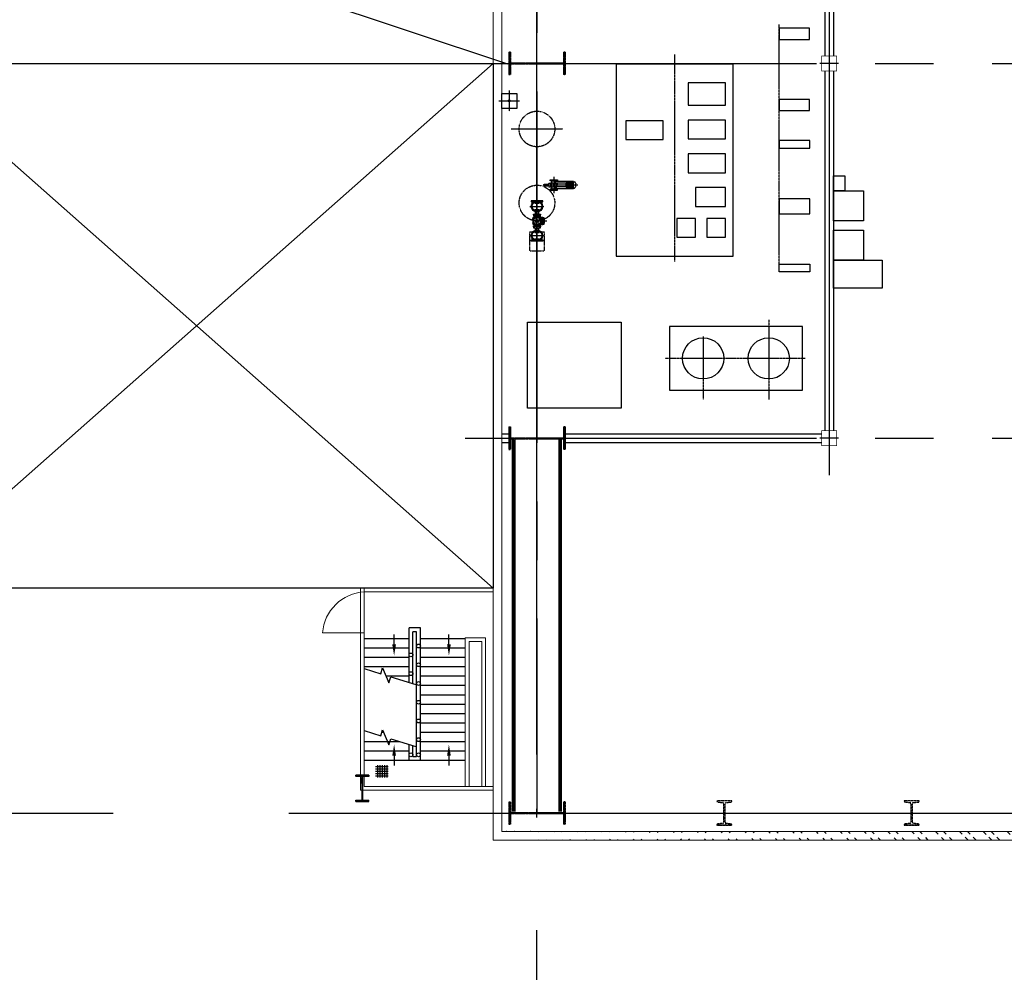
# Model space of a CAD drawing. Header units: inches. Extents: x -8998005 to 170525121, y -30058259 to 1575573.
# Tile 18 of 107: x -13803 to 12471, y -4250 to 21166. Entities that reach past the tile are written whole.
import ezdxf
from ezdxf.lldxf.tags import DXFTag

# ---------------------------------------------------------------- set-up
doc = ezdxf.new("R2010")
doc.units = ezdxf.units.IN
doc.header["$LTSCALE"] = 5
doc.header["$MEASUREMENT"] = 0
for name, pattern in [('CENTER', [2, 1.25, -0.25, 0.25, -0.25]), ('CENTER2', [1.125, 0.75, -0.125, 0.125, -0.125]), ('DASHDOT', [1, 0.5, -0.25, 0, -0.25]), ('HIDDEN', [0.375, 0.25, -0.125])]:
    doc.linetypes.add(name, pattern=pattern)
for name, color, linetype in [('Aux_col', 1, 'Continuous'), ('B4CON', 5, 'Continuous'), ('CANAL', 4, 'Continuous'), ('CENTER', 8, 'Continuous'), ('COL', 1, 'CENTER'), ('DIM', 7, 'Continuous'), ('EQP0', 1, 'Continuous'), ('EQP850', 3, 'Continuous'), ('EQPT', 1, 'Continuous'), ('GRID', 1, 'CENTER2'), ('HATCH', 8, 'Continuous'), ('LOGO', 7, 'Continuous'), ('MECH_EQ', 6, 'Continuous'), ('PIPINSU', 6, 'Continuous'), ('STR', 1, 'Continuous'), ('TG_Col', 2, 'Continuous')]:
    doc.layers.add(name, color=color, linetype=linetype)
doc.layers.add('wall', color=11, linetype='Continuous', lineweight=18)
tags = doc.linetypes.add('CENTRE', pattern=[1.5, 0.75, -0.25, 0.25, -0.25]).pattern_tags.tags
tags[10:11] = [DXFTag(74, 4), DXFTag(75, 0), DXFTag(340, '0'), DXFTag(46, 1.0), DXFTag(50, 0.0), DXFTag(44, 0.0), DXFTag(45, 0.0)]
tags[8:9] = [DXFTag(74, 4), DXFTag(75, 0), DXFTag(340, '0'), DXFTag(46, 1.0), DXFTag(50, 0.0), DXFTag(44, 0.0), DXFTag(45, 0.0)]
tags[6:7] = [DXFTag(74, 4), DXFTag(75, 0), DXFTag(340, '0'), DXFTag(46, 1.0), DXFTag(50, 0.0), DXFTag(44, 0.0), DXFTag(45, 0.0)]
tags[4:5] = [DXFTag(74, 4), DXFTag(75, 0), DXFTag(340, '0'), DXFTag(46, 1.0), DXFTag(50, 0.0), DXFTag(44, 0.0), DXFTag(45, 0.0)]

# ---------------------------------------------------------------- blocks, each defined once
blk = doc.blocks.new('A$C5C0C65E7')
at = {"layer": 'Aux_col'}
for p, q in [((-125, 1.36205927e-08), (125, -1.36205927e-08)), ((0, 125.0000000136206), (-5.82077e-11, -124.9999999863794))]:
    blk.add_line(p, q, dxfattribs=at)
at = {"layer": 'Aux_col', "const_width": 10, "flags": 128}
blk.add_lwpolyline([(-100, -99.99999998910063), (100, -99.99999998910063), (100, 100.0000000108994), (-100, 100.0000000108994)], close=True, dxfattribs=at)
blk = doc.blocks.new('A$C46F14D0A')
at = {"layer": 'Aux_col', "xscale": 2, "yscale": 2, "zscale": 2}
blk.add_blockref('A$C5C0C65E7', (5.82077e-11, 0.0021440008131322), dxfattribs=at)
blk = doc.blocks.new('A$C41E52089')
at = {"layer": 'COL'}
h = blk.add_hatch(dxfattribs=at)
h.set_pattern_fill('ANSI31', color=256, scale=100, style=0)
h.set_pattern_definition([(45, (0, 0), (-8.838834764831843, 8.838834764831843), [])])
h.paths.add_polyline_path([(299.9999999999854, -710.0000000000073), (1.45519e-11, -710.0000000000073), (1.45519e-11, -750.0000000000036), (300.0000000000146, -750.0000000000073)])
h.paths.add_polyline_path([(0, -710.0000000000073), (-300, -710.0000000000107), (-300, -750.0000000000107), (1.45519e-11, -750.0000000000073)])
h.paths.add_polyline_path([(-1.45519e-11, 0), (-12.50000000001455, -3.638e-12), (-12.5000000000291, -710.0000000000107), (0, -710.0000000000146)])
h.paths.add_polyline_path([(0, 710.0000000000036), (-12.49999999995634, 710.0000000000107), (-12.49999999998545, 7.276000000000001e-12), (0, 3.638e-12)])
h.paths.add_polyline_path([(12.5, 3.638e-12), (2.91038e-11, 1.09139e-11), (0, -710.0000000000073), (12.49999999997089, -710.0000000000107)])
h.paths.add_polyline_path([(12.50000000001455, 710.0000000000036), (-1.45519e-11, 710.0000000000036), (-1.45519e-11, -3.638e-12), (12.49999999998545, -3.638e-12)])
h.paths.add_polyline_path([(299.9999999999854, 750.0000000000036), (1.45519e-11, 750.0000000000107), (2.91038e-11, 710.0000000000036), (12.50000000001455, 710.0000000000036), (300, 710.0000000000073)])
h.paths.add_polyline_path([(1.45519e-11, 750.0000000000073), (-300, 750.0000000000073), (-300, 710.0000000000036), (1.45519e-11, 710.0000000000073)])
at = {"layer": 'COL', "color": 2}
for p, q in [((0, -790.1697653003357), (0, 790.1697653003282)), ((123.2565102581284, 0), (-123.2565102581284, 0))]:
    blk.add_line(p, q, dxfattribs=at)
at = {"layer": 'COL'}
for p, q in [((-300, 750.0000000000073), (300, 750.0000000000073)), ((-300, 750.0000000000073), (-300.0000000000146, 710.0000000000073)), ((-300.0000000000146, 710.0000000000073), (299.9999999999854, 710.0000000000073)), ((-12.50000000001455, -709.9999999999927), (-12.49999999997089, 710.0000000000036)), ((12.49999999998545, -709.9999999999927), (12.5000000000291, 710.0000000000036)), ((300, 750.0000000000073), (299.9999999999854, 710.0000000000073)), ((-300.0000000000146, -710.0000000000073), (299.9999999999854, -710.0000000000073)), ((-300, -750.0000000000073), (-300.0000000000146, -710.0000000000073)), ((-300, -750.0000000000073), (300, -750.0000000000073)), ((300, -750.0000000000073), (299.9999999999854, -710.0000000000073))]:
    blk.add_line(p, q, dxfattribs=at)
blk = doc.blocks.new('Single TG')
at = {"color": 3}
for p, q in [((38065.00000004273, -29085.00005537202), (39800.00000004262, -29085.00005537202)), ((40200.00000004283, -29084.99792921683), (40200.00372956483, -29084.99792921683)), ((40200.00000004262, -29085.00005537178), (49800.18282716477, -29085.00005537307)), ((38295.00000004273, -29315.0000553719), (39800.00000004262, -29315.00005537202)), ((40200.00000004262, -29315.0000553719), (49800.18282716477, -29315.00005537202)), ((40200.00000004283, -29315.002220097), (40200.00372956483, -29315.002220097)), ((49885.00000057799, -36245.81663719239), (49884.99999949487, -29400.0000751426)), ((50115.00000012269, -36245.81663717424), (50115.00000012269, -29400.00007512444)), ((49884.98710821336, -37940.16634384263), (49884.98710818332, -37750.000041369)), ((50114.98710775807, -37940.16634382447), (50114.98710775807, -37750.000041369))]:
    blk.add_line(p, q, dxfattribs=at)
at = {"color": 2, "linetype": 'CENTER'}
for p, q in [((47870.01583236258, -29844.24008602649), (47870.01583236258, -33575.88529905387)), ((45560.0000000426, -30535.0000553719), (38958.61043546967, -30535.0000553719)), ((46838.76111615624, -30815.01684577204), (48970.03635396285, -30815.01684577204)), ((47286.5226480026, -32565.04949377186), (48970.03635396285, -32565.04949377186)), ((45282, -33325.00007398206), (39762.55383466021, -33325.00007398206))]:
    blk.add_line(p, q, dxfattribs=at)
at = {"color": 2}
blk.add_lwpolyline([(47019.99997476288, -33465.06628417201), (48719.99997476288, -33465.06628417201), (48719.99997476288, -29915.00005537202), (47019.99997476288, -29915.00005537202)], close=True, dxfattribs=at)
at = {"color": 7}
for centre in [(47870.01583236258, -30815.01684577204), (47870.01583236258, -32565.04949377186)]:
    blk.add_circle(centre, 550.0102607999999, dxfattribs=at)
at = {"layer": 'B4CON', "color": 1}
for p, q in [((43196.99069791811, -35967.4602503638), (43196.99069791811, -35967.46025036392)), ((43287.64309843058, -35959.7928512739), (43201.3903729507, -35959.7928512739)), ((43201.3903729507, -35959.7928512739), (43201.3903729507, -35963.06057533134)), ((43287.64309843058, -35959.7928512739), (43287.64309843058, -35963.06057533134)), ((43292.04277346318, -35967.4602503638), (43292.04277346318, -35967.46025036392)), ((43151.60571303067, -36024.32573668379), (43151.60571303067, -36505.34285127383)), ((43151.60571303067, -36024.32573668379), (43163.71349924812, -36024.32573668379)), ((43163.71349924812, -36035.92014643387), (43163.71349924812, -36000.73744903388)), ((43163.71349924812, -36035.92014643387), (43325.31997213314, -36035.92014643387)), ((43169.31844991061, -36035.92014643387), (43169.31844991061, -36199.42951590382)), ((43319.71502147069, -36199.42951590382), (43169.31844991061, -36199.42951590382)), ((43179.71502147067, -36035.92014643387), (43179.71502147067, -36199.42951590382)), ((43182.10240029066, -36199.42951590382), (43182.10240029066, -36208.16852732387)), ((43189.71502147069, -36035.92014643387), (43189.71502147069, -36199.42951590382)), ((43292.54754571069, -36222.55205270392), (43196.4859256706, -36222.5520527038)), ((43196.4859256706, -36222.55205270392), (43196.4859256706, -36469.3036177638)), ((43199.71502147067, -36035.92014643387), (43199.71502147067, -36199.42951590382)), ((43209.71502147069, -36035.92014643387), (43209.71502147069, -36199.42951590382)), ((43219.71502147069, -36035.92014643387), (43219.71502147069, -36199.42951590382)), ((43229.71502147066, -36035.92014643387), (43229.71502147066, -36199.42951590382)), ((43239.71502147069, -36035.92014643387), (43239.71502147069, -36199.42951590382)), ((43249.71502147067, -36035.92014643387), (43249.71502147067, -36199.42951590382)), ((43259.71502147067, -36035.92014643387), (43259.71502147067, -36199.42951590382)), ((43269.71502147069, -36035.92014643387), (43269.71502147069, -36199.42951590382)), ((43279.71502147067, -36035.92014643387), (43279.71502147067, -36199.42951590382)), ((43289.71502147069, -36035.92014643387), (43289.71502147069, -36199.42951590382)), ((43292.54754571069, -36222.55205270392), (43292.54754571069, -36469.3036177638)), ((43299.71502147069, -36035.92014643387), (43299.71502147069, -36199.42951590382)), ((43306.93107109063, -36199.42951590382), (43306.93107109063, -36208.16852732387)), ((43309.71502147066, -36035.92014643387), (43309.71502147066, -36199.42951590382)), ((43319.71502147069, -36035.92014643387), (43319.71502147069, -36199.42951590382)), ((43325.31997213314, -36035.92014643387), (43325.31997213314, -36000.73744903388)), ((43325.31997213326, -36024.32573668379), (43333.72585291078, -36024.32573668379)), ((43333.72585291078, -36505.34285127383), (43333.72585291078, -36024.32573668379)), ((43134.51673569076, -36492.20061026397), (43134.51673569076, -36487.55037387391)), ((43190.83495323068, -36505.34285127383), (43147.65897670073, -36505.34285127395)), ((43298.1985181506, -36469.3036177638), (43190.83495323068, -36469.3036177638)), ((43193.07446114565, -36469.3036177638), (43190.83495323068, -36469.3036177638)), ((43190.83495323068, -36505.34285127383), (43190.83495323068, -36469.3036177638)), ((43298.1985181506, -36486.21667241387), (43190.83495323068, -36486.21667241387)), ((43295.9590102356, -36469.3036177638), (43298.1985181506, -36469.3036177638)), ((43298.1985181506, -36505.34285127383), (43298.1985181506, -36469.3036177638)), ((43341.37449468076, -36505.34285127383), (43298.1985181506, -36505.34285127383)), ((43354.51673569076, -36492.20061026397), (43354.51673569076, -36487.55037387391)), ((43134.51673569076, -36607.38509228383), (43134.51673569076, -36612.03532867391)), ((43190.83495323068, -36594.24285127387), (43147.65897670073, -36594.24285127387)), ((43151.60571303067, -36594.24285127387), (43151.60571303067, -36604.12429743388)), ((43190.83495323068, -36604.12429743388), (43151.60571303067, -36604.12429743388)), ((43190.83495323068, -36594.24285127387), (43190.83495323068, -36630.28208478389)), ((43298.1985181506, -36613.36903013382), (43190.83495323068, -36613.36903013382)), ((43298.1985181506, -36630.28208478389), (43190.83495323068, -36630.28208478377)), ((43193.07446114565, -36630.28208478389), (43190.83495323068, -36630.28208478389)), ((43223.11722418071, -36765.80524722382), (43223.11722418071, -36743.6552087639)), ((43265.91624720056, -36765.80524722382), (43223.11722418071, -36765.80524722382)), ((43225.23934471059, -36804.7928512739), (43225.23934471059, -36765.80524722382)), ((43244.51673569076, -36765.80524722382), (43265.91624720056, -36765.80524722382)), ((43263.79412667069, -36804.7928512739), (43263.79412667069, -36765.80524722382)), ((43295.9590102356, -36630.28208478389), (43298.1985181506, -36630.28208478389)), ((43341.37449468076, -36594.24285127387), (43298.1985181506, -36594.24285127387)), ((43298.1985181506, -36594.24285127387), (43298.1985181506, -36630.28208478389)), ((43333.72585291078, -36604.12429743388), (43298.1985181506, -36604.12429743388)), ((43333.72585291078, -36594.24285127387), (43333.72585291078, -36604.12429743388)), ((43354.51673569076, -36607.38509228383), (43354.51673569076, -36612.03532867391)), ((43263.79412667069, -36804.7928512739), (43225.23934471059, -36804.7928512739)), ((43958.77942273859, -36955.55004236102), (44015.51673569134, -36955.55004236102)), ((43958.77942273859, -37044.45004236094), (44015.51673569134, -37044.45004236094)), ((44047.51673569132, -36936.50004236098), (44045.51673569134, -36936.50004236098)), ((44045.51673569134, -36936.50004236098), (44045.51673569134, -37063.50004236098)), ((44075.51673569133, -36904.50004236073), (44047.51673569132, -36904.50004236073)), ((44047.51673569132, -36904.50004236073), (44047.51673569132, -36936.50004236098)), ((44075.51673569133, -37095.50004236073), (44075.51673569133, -36904.50004236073)), ((44075.51673569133, -36911.30080759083), (44081.95731161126, -36911.30080759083)), ((44075.51673569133, -36923.28560353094), (44081.95731161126, -36923.28560353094)), ((44083.23500952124, -36936.51161408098), (44092.29001500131, -36936.51161408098)), ((44092.29001500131, -36926.78457217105), (44096.30349608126, -36926.78457217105)), ((44092.29001500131, -36935.86301643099), (44096.30349608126, -36935.86301643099)), ((44096.30349608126, -36916.77054101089), (44147.25383111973, -36916.77054101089)), ((44096.30349608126, -37083.22954371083), (44096.30349608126, -36916.77054101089)), ((44141.01673569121, -36840.00004236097), (44109.01673569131, -36840.00004236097)), ((44109.01673569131, -36840.00004236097), (44109.01673569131, -36868.00004236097)), ((44109.01673569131, -36868.00004236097), (44300.0167356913, -36868.00004236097)), ((44116.06660066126, -36891.54543728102), (44292.96687072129, -36891.54543728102)), ((44116.06660066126, -36951.18648125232), (44116.06660066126, -36891.54543728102)), ((44118.9455725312, -36874.44061828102), (44118.9455725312, -36868.00004236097)), ((44130.93036847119, -36874.44061828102), (44130.93036847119, -36868.00004236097)), ((44135.44045756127, -36871.22033032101), (44137.00797995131, -36871.22033032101)), ((44135.44045756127, -36871.22033032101), (44137.00797995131, -36871.22033032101)), ((44268.01673569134, -36838.00004236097), (44141.01673569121, -36838.00004236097)), ((44141.01673569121, -36838.00004236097), (44141.01673569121, -36840.00004236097)), ((44146.27834938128, -36887.53195620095), (44146.27834938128, -36891.54543728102)), ((44148.18614616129, -36887.53195620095), (44148.18614616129, -36882.39849653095)), ((44155.35679364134, -36887.53195620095), (44155.35679364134, -36891.54543728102)), ((44260.84732522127, -36887.53195620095), (44260.84732522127, -36882.39849653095)), ((44261.77964026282, -36916.77054101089), (44312.72997530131, -36916.77054101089)), ((44262.06641301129, -36887.53195620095), (44262.06641301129, -36891.54543728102)), ((44268.01673569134, -36840.00004236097), (44268.01673569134, -36838.00004236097)), ((44300.0167356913, -36840.00004236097), (44268.01673569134, -36840.00004236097)), ((44271.1448572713, -36887.53195620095), (44271.1448572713, -36891.54543728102)), ((44273.59301382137, -36871.22033032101), (44272.02549143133, -36871.22033032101)), ((44278.10310291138, -36874.44061828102), (44278.10310291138, -36868.00004236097)), ((44290.08789885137, -36874.44061828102), (44290.08789885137, -36868.00004236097)), ((44292.96687072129, -36951.18648125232), (44292.96687072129, -36891.54543728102)), ((44300.0167356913, -36868.00004236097), (44300.0167356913, -36840.00004236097)), ((44312.72997530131, -37083.22954371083), (44312.72997530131, -36916.77054101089)), ((44316.74345638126, -36926.78457217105), (44312.72997530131, -36926.78457217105)), ((44316.74345638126, -36935.86301643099), (44312.72997530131, -36935.86301643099)), ((44325.79846186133, -36936.51161408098), (44316.74345638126, -36936.51161408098)), ((44333.51673569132, -36911.30080759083), (44327.0761597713, -36911.30080759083)), ((44333.51673569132, -36923.28560353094), (44327.0761597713, -36923.28560353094)), ((44333.51673569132, -37095.50004236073), (44333.51673569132, -36904.50004236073)), ((44333.51673569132, -36904.50004236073), (44361.51673569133, -36904.50004236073)), ((44361.51673569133, -36904.50004236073), (44361.51673569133, -36936.50004236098)), ((44361.51673569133, -36936.50004236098), (44363.51673569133, -36936.50004236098)), ((44363.51673569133, -36936.50004236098), (44363.51673569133, -37063.50004236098)), ((44393.51673569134, -36955.55004236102), (44450.25404864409, -36955.55004236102)), ((44393.51673569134, -37044.45004236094), (44450.25404864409, -37044.45004236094)), ((44045.51673569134, -37063.50004236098), (44047.51673569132, -37063.50004236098)), ((44047.51673569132, -37063.50004236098), (44047.51673569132, -37095.50004236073)), ((44047.51673569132, -37095.50004236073), (44075.51673569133, -37095.50004236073)), ((44083.23500952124, -37063.48847064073), (44092.29001500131, -37063.48847064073)), ((44092.29001500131, -37064.13706829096), (44096.30349608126, -37064.13706829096)), ((44092.29001500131, -37073.2155125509), (44096.30349608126, -37073.2155125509)), ((44096.30349608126, -37083.22954371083), (44147.25383111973, -37083.22954371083)), ((44116.06660066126, -37108.45464744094), (44116.06660066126, -37048.81360346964)), ((44116.06660066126, -37108.45464744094), (44292.96687072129, -37108.45464744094)), ((44146.27834938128, -37112.468128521), (44146.27834938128, -37108.45464744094)), ((44155.35679364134, -37112.468128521), (44155.35679364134, -37108.45464744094)), ((44253.67667774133, -37112.468128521), (44253.67667774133, -37108.45464744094)), ((44261.77964026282, -37083.22954371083), (44312.72997530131, -37083.22954371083)), ((44262.75512200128, -37112.468128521), (44262.75512200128, -37108.45464744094)), ((44292.96687072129, -37108.45464744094), (44292.96687072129, -37048.81360346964)), ((44316.74345638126, -37064.13706829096), (44312.72997530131, -37064.13706829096)), ((44316.74345638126, -37073.2155125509), (44312.72997530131, -37073.2155125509)), ((44325.79846186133, -37063.48847064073), (44316.74345638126, -37063.48847064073)), ((44361.51673569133, -37095.50004236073), (44333.51673569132, -37095.50004236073)), ((44363.51673569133, -37063.50004236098), (44361.51673569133, -37063.50004236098)), ((44361.51673569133, -37063.50004236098), (44361.51673569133, -37095.50004236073))]:
    blk.add_line(p, q, dxfattribs=at)
for points in [[(43319.71502147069, -36127.57727838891), (43319.71502147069, -36107.77238394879), (43322.24819561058, -36107.77238394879), (43322.24819561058, -36127.57727838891)], [(43329.07626937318, -36011.89828216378), (43329.07626937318, -36006.96436197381), (43325.31997213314, -36006.96436197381), (43325.31997213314, -36011.89828216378)], [(43106.51673569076, -36613.2928512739), (43104.51673569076, -36613.2928512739), (43104.51673569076, -36486.2928512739), (43106.51673569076, -36486.2928512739), (43106.51673569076, -36454.2928512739), (43134.51673569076, -36454.2928512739), (43134.51673569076, -36645.2928512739), (43106.51673569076, -36645.2928512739)], [(43201.6782044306, -36469.3036177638), (43201.6782044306, -36463.43355950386), (43208.33882563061, -36463.43355950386), (43208.33882563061, -36469.3036177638)], [(43216.66452796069, -36469.3036177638), (43216.66452796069, -36463.43355950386), (43223.32514916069, -36463.43355950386), (43223.32514916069, -36469.3036177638)], [(43272.36894342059, -36469.3036177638), (43272.36894342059, -36463.43355950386), (43265.7083222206, -36463.43355950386), (43265.7083222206, -36469.3036177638)], [(43287.35526695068, -36469.3036177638), (43287.35526695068, -36463.43355950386), (43280.69464575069, -36463.43355950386), (43280.69464575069, -36469.3036177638)], [(43382.51673569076, -36613.2928512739), (43384.51673569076, -36613.2928512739), (43384.51673569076, -36486.2928512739), (43382.51673569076, -36486.2928512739), (43382.51673569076, -36454.2928512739), (43354.51673569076, -36454.2928512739), (43354.51673569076, -36645.2928512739), (43382.51673569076, -36645.2928512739)], [(43201.6782044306, -36630.28208478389), (43201.6782044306, -36636.15214304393), (43208.33882563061, -36636.15214304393), (43208.33882563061, -36630.28208478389)], [(43216.66452796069, -36630.28208478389), (43216.66452796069, -36636.15214304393), (43223.32514916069, -36636.15214304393), (43223.32514916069, -36630.28208478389)], [(43272.36894342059, -36630.28208478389), (43272.36894342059, -36636.15214304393), (43265.7083222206, -36636.15214304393), (43265.7083222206, -36630.28208478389)], [(43287.35526695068, -36630.28208478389), (43287.35526695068, -36636.15214304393), (43280.69464575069, -36636.15214304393), (43280.69464575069, -36630.28208478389)], [(44075.51673569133, -36906.79071850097), (44081.95731161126, -36906.79071850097), (44081.95731161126, -36927.79569262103), (44075.51673569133, -36927.79569262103)], [(44096.30349608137, -36922.80583065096), (44092.29001500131, -36922.80583065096), (44092.29001500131, -36939.84175795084), (44096.30349608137, -36939.84175795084)], [(44114.43548344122, -36874.44061828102), (44114.43548344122, -36868.00004236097), (44135.44045756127, -36868.00004236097), (44135.44045756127, -36874.44061828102)], [(44159.33553516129, -36891.54543728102), (44159.33553516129, -36887.53195620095), (44142.29960786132, -36887.53195620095), (44142.29960786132, -36891.54543728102)], [(44258.08767149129, -36891.54543728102), (44258.08767149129, -36887.53195620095), (44275.12359879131, -36887.53195620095), (44275.12359879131, -36891.54543728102)], [(44294.59798794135, -36874.44061828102), (44294.59798794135, -36868.00004236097), (44273.59301382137, -36868.00004236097), (44273.59301382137, -36874.44061828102)], [(44312.72997530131, -36922.80583065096), (44316.74345638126, -36922.80583065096), (44316.74345638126, -36939.84175795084), (44312.72997530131, -36939.84175795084)], [(44333.51673569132, -36906.79071850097), (44327.0761597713, -36906.79071850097), (44327.0761597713, -36927.79569262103), (44333.51673569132, -36927.79569262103)], [(44096.30349608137, -37077.19425407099), (44092.29001500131, -37077.19425407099), (44092.29001500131, -37060.15832677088), (44096.30349608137, -37060.15832677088)], [(44159.33553516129, -37108.45464744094), (44159.33553516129, -37112.468128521), (44142.29960786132, -37112.468128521), (44142.29960786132, -37108.45464744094)], [(44249.69793622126, -37108.45464744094), (44249.69793622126, -37112.468128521), (44266.73386352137, -37112.468128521), (44266.73386352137, -37108.45464744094)], [(44312.72997530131, -37077.19425407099), (44316.74345638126, -37077.19425407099), (44316.74345638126, -37060.15832677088), (44312.72997530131, -37060.15832677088)]]:
    blk.add_lwpolyline(points, close=True, dxfattribs=at)
for points in [[(43225.23934471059, -36743.6552087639), (43225.23934471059, -36713.79973973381, 0.2567419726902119), (43213.7637641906, -36690.47694469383, -0.3672085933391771), (43195.31396906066, -36661.32358931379), (43195.31396906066, -36632.52159269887)], [(43244.51673569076, -36747.10426482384, -0.3223490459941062), (43265.91624720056, -36747.10426482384)], [(43263.79412667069, -36743.6552087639), (43263.79412667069, -36713.79973973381, -0.2567419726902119), (43275.26970719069, -36690.47694469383, 0.3672085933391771), (43293.71950232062, -36661.32358931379), (43293.71950232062, -36632.52159269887)]]:
    blk.add_lwpolyline(points, format="xyb", dxfattribs=at)
for points in [[(43265.91624720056, -36765.80524722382), (43265.91624720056, -36743.6552087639), (43265.91624720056, -36743.6552087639), (43223.11722418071, -36743.6552087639)], [(43697.86097776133, -36906.95638257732), (43697.86097776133, -36845.00004236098), (43664.51673569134, -36845.00004236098), (43664.51673569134, -37155.00004236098), (43697.86097776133, -37155.00004236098), (43697.86097776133, -37093.04370214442)], [(44021.51673569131, -37054.00004236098), (44015.51673569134, -37054.00004236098), (44015.51673569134, -36946.00004236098), (44021.51673569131, -36946.00004236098), (44021.51673569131, -36904.50004236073), (44043.51673569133, -36904.50004236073), (44043.51673569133, -36936.50004236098), (44045.51673569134, -36936.50004236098), (44045.51673569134, -37063.50004236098), (44043.51673569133, -37063.50004236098), (44043.51673569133, -37095.50004236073), (44021.51673569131, -37095.50004236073), (44021.51673569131, -37054.00004236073)], [(44150.51673569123, -36814.00004236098), (44150.51673569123, -36808.00004236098), (44258.51673569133, -36808.00004236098), (44258.51673569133, -36814.00004236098), (44300.0167356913, -36814.00004236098), (44300.0167356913, -36836.00004236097), (44268.01673569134, -36836.00004236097), (44268.01673569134, -36838.00004236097), (44141.01673569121, -36838.00004236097), (44141.01673569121, -36836.00004236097), (44109.01673569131, -36836.00004236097), (44109.01673569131, -36814.00004236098), (44150.51673569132, -36814.00004236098)], [(44387.51673569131, -37054.00004236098), (44393.51673569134, -37054.00004236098), (44393.51673569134, -36946.00004236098), (44387.51673569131, -36946.00004236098), (44387.51673569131, -36904.50004236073), (44365.51673569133, -36904.50004236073), (44365.51673569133, -36936.50004236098), (44363.51673569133, -36936.50004236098), (44363.51673569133, -37063.50004236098), (44365.51673569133, -37063.50004236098), (44365.51673569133, -37095.50004236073), (44387.51673569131, -37095.50004236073), (44387.51673569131, -37054.00004236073)], [(44711.17249362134, -36906.95638257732), (44711.17249362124, -36845.00004236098), (44744.51673569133, -36845.00004236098), (44744.51673569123, -37155.00004236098), (44711.17249362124, -37155.00004236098), (44711.17249362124, -37093.04370214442)]]:
    blk.add_lwpolyline(points, dxfattribs=at)
for points in [[(43728.14278680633, -36948.41971155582, 0.9999999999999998), (43717.27550089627, -36948.41971155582), (43717.27550089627, -37051.5803731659, 0.9999999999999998), (43728.14278680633, -37051.5803731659)], [(43895.08309273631, -36948.41971155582, -0.9999999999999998), (43905.95037864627, -36948.41971155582), (43905.95037864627, -37051.5803731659, -0.9999999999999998), (43895.08309273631, -37051.5803731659)], [(44513.95037864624, -36948.41971155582, 0.9999999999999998), (44503.0830927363, -36948.41971155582), (44503.0830927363, -37051.5803731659, 0.9999999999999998), (44513.95037864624, -37051.5803731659)], [(44680.89068457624, -36948.41971155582, -0.9999999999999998), (44691.7579704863, -36948.41971155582), (44691.7579704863, -37051.5803731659, -0.9999999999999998), (44680.89068457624, -37051.5803731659)]]:
    blk.add_lwpolyline(points, format="xyb", close=True, dxfattribs=at)
for centre, radius in [((43815.51673569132, -37000.00004236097), 150), ((44204.51673569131, -37000.00004236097), 101.0256904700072), ((44142.42783624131, -37053.69920654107), 7.541982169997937), ((44150.81757151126, -36937.91114291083), 7.541982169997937), ((44204.51673569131, -37000.00004236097), 41.09084925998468), ((44266.60563514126, -36946.30087818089), 7.541982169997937), ((44593.5167356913, -37000.00004236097), 150), ((44258.21589987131, -37062.08894181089), 7.541982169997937)]:
    blk.add_circle(centre, radius, dxfattribs=at)
for centre, radius, start, end in [((43196.99069791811, -36000.73744903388), 33.27719866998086, 90, 180), ((43196.99069791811, -35963.06057533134), 4.399675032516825, 270, 0), ((43292.04277346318, -35963.06057533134), 4.399675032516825, 180, 270), ((43292.04277346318, -36000.73744903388), 33.27719866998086, 0, 90), ((43196.4859256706, -36208.16852732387), 14.38352537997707, 180, 270), ((43292.54754571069, -36208.16852732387), 14.38352537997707, 270, 0), ((43322.24819561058, -36117.67483116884), 5.697194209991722, 270, 90), ((43147.65897670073, -36492.20061026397), 13.14224100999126, 180, 270), ((43119.29834279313, -36549.79285127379), 84.22166664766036, 328.1448287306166, 31.85517126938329), ((43369.73512858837, -36549.79285127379), 84.22166664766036, 148.1448287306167, 211.8551712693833), ((43341.37449468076, -36492.20061026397), 13.14224100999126, 270, 0), ((43147.65897670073, -36607.38509228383), 13.14224100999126, 90, 180), ((43193.07446114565, -36632.52159269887), 2.239507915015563, 0, 90), ((43233.81697993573, -36761.97627382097), 18.32106505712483, 54.26664639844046, 125.7333536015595), ((43233.81697993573, -36747.48418216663), 18.32106505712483, 234.2666463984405, 305.7333536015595), ((43255.21649144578, -36747.48418216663), 18.32106505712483, 234.2666463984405, 305.7333536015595), ((43295.9590102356, -36632.52159269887), 2.239507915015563, 90, 180), ((43341.37449468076, -36607.38509228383), 13.14224100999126, 0, 90), ((44085.27480055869, -36926.92993243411), 9.796395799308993, 185.070150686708, 257.9820266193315), ((44137.00797995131, -36882.39849653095), 11.17816621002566, 0, 90), ((44272.02549143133, -36882.39849653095), 11.17816621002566, 90, 180), ((44323.75867082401, -36926.92993243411), 9.796395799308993, 282.0179733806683, 354.9298493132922), ((44085.27480055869, -37073.07015228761), 9.796395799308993, 102.0179733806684, 174.929849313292), ((44323.75867082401, -37073.07015228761), 9.796395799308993, 5.070150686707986, 77.98202661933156)]:
    blk.add_arc(centre, radius, start, end, dxfattribs=at)
at = {"layer": 'CENTER'}
for p, q in [((43244.51673569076, -36833.89414923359), (43244.51673569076, -35911.54185210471)), ((43316.02112645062, -36117.67483116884), (43333.97407728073, -36117.67483116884)), ((43029.54794795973, -36549.79285127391), (43459.48552342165, -36549.79285127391)), ((44151.28722644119, -37062.55859674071), (44133.56844604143, -37044.83981634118)), ((44133.56844604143, -37062.55859674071), (44151.28722644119, -37044.83981634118)), ((44141.95818131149, -36946.77053311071), (44159.67696171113, -36929.05175271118)), ((44141.95818131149, -36929.05175271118), (44159.67696171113, -36946.77053311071)), ((44257.74624494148, -36937.44148798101), (44275.46502534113, -36955.16026838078)), ((44275.46502534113, -36937.44148798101), (44257.74624494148, -36955.16026838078)), ((44267.07529007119, -37053.229551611), (44249.35650967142, -37070.94833201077)), ((44267.07529007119, -37070.94833201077), (44249.35650967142, -37053.229551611))]:
    blk.add_line(p, q, dxfattribs=at)
at = {"layer": 'CENTER', "ltscale": 0.25}
for p, q in [((44204.51673569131, -37112.40120703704), (44204.51673569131, -36734.68148244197)), ((43632.04734985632, -37000.00004228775), (44776.98612152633, -37000.00004228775)), ((43815.51673569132, -37187.335316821), (43815.51673569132, -36812.66476790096)), ((44593.5167356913, -37187.335316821), (44593.5167356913, -36812.66476790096))]:
    blk.add_line(p, q, dxfattribs=at)
for centre in [(43815.51673569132, -37000.00004236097), (44593.5167356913, -37000.00004236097)]:
    blk.add_circle(centre, 129.7144114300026, dxfattribs=at)
at = {"layer": 'EQP0'}
for points in [[(40025.0000000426, -34885.00007398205), (45144.99997476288, -34885.00007398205), (45144.99997476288, -31765.00007398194), (40025.0000000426, -31765.00007398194)], [(40800.0000001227, -37540.0000552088), (41200.0000001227, -37540.0000552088), (41200.0000001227, -37940.0000552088), (40800.0000001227, -37940.0000552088)]]:
    blk.add_lwpolyline(points, close=True, dxfattribs=at)
at = {"layer": 'EQP850'}
for points in [[(45249.99999996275, -29085.0000704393), (45249.99999996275, -27785.0000704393), (45999.99999996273, -27785.0000704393), (45999.99999996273, -29085.0000704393)], [(43399.99999996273, -28284.99794428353), (44199.99999996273, -28284.99794428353), (44199.99999996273, -29085.0000704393), (43399.99999996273, -29085.0000704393)], [(44449.99999996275, -28284.99794428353), (45249.99999996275, -28284.99794428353), (45249.99999996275, -29085.0000704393), (44449.99999996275, -29085.0000704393)], [(42999.99999996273, -28785.00007043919), (43399.99999996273, -28785.00007043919), (43399.99999996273, -29085.00007043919), (42999.99999996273, -29085.00007043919)]]:
    blk.add_lwpolyline(points, close=True, dxfattribs=at)
at = {"layer": 'EQPT'}
blk.add_lwpolyline([(46900.00000054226, -34755.0000164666), (49200.00000054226, -34755.0000164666), (49200.00000054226, -37255.0000164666), (46900.00000054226, -37255.0000164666)], close=True, dxfattribs=at)
at = {"layer": 'GRID', "linetype": 'CENTER2', "ltscale": 2500}
for p, q in [((40000.00000865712, -38913.86298326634), (39999.99999679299, 1010.251610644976)), ((50000.00001072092, -38913.86298326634), (50000.00000004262, 1010.251612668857)), ((60000.00000012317, -38913.8629832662), (60000.00000012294, 1010.251610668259)), ((-1437.000007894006, -37000.00004031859), (60000.00000012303, -37000.00006347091))]:
    blk.add_line(p, q, dxfattribs=at)
at = {"layer": 'GRID', "linetype": 'CENTER2', "ltscale": 4}
blk.add_line((38064.99570746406, -29200.0000553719), (50990.61918534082, -29200.00005537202), dxfattribs=at)
at = {"layer": 'GRID'}
for p, q in [((41750.0000001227, -37691.87591521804), (41750.0000001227, -36308.12419079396)), ((41000.0000001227, -38014.80298348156), (41000.0000001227, -37465.19712693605)), ((40725.19707184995, -37740.0000552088), (41274.80292839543, -37740.0000552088))]:
    blk.add_line(p, q, dxfattribs=at)
at = {"layer": 'LOGO', "color": 6}
for points in [[(39060.00000004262, -30535.0000553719), (39360.00000004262, -30535.0000553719), (39360.00000004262, -29725.0000553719), (39060.00000004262, -29725.0000553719)], [(40960.0000000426, -30535.0000553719), (41260.0000000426, -30535.0000553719), (41260.0000000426, -29725.0000553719), (40960.0000000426, -29725.0000553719)], [(42060.0000000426, -30535.0000553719), (42260.0000000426, -30535.0000553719), (42260.0000000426, -29715.0000553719), (42060.0000000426, -29715.0000553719)], [(43610.00000004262, -30535.0000553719), (44010.00000004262, -30535.0000553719), (44010.00000004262, -29715.0000553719), (43610.00000004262, -29715.0000553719)], [(45560.0000000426, -30535.0000553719), (45360.00000004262, -30535.0000553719), (45360.00000004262, -29715.0000553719), (45560.0000000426, -29715.0000553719)], [(40515.68526167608, -32964.99335782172), (41115.69645527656, -32964.99335782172), (41115.69645527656, -31965.00380518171), (40515.68526167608, -31965.00380518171)], [(41515.70391767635, -32964.99335782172), (42015.71324567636, -32964.99335782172), (42015.71324567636, -31965.00380518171), (41515.70391767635, -31965.00380518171)], [(42415.72070807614, -32964.99335782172), (42915.73003607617, -32964.99335782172), (42915.73003607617, -31965.00380518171), (42415.72070807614, -31965.00380518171)], [(43315.73749847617, -32764.98962662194), (43815.74682647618, -32764.98962662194), (43815.74682647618, -31965.00380518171), (43315.73749847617, -31965.00380518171)], [(44135.75279639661, -32465.01313318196), (44635.76212439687, -32465.01313318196), (44635.76212439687, -31965.00380518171), (44135.75279639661, -31965.00380518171)], [(44135.75279639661, -33264.99895462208), (44635.76212439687, -33264.99895462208), (44635.76212439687, -32764.98962662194), (44135.75279639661, -32764.98962662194)], [(41530.26216267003, -34627.61562951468), (42030.27149067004, -34627.61562951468), (42030.27149067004, -33627.62607687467), (41530.26216267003, -33627.62607687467)]]:
    blk.add_lwpolyline(points, close=True, dxfattribs=at)
at = {"layer": 'MECH_EQ', "linetype": 'HIDDEN'}
blk.add_lwpolyline([(44500.00000010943, -37200.0000534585), (45000.00000010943, -37200.0000534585), (45000.00000010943, -36800.0000534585), (44500.00000010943, -36800.0000534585)], close=True, dxfattribs=at)
for centre in [(41750.0000001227, -37000.00005300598), (43725.0000001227, -37000.00005329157)]:
    blk.add_circle(centre, 475, dxfattribs=at)
at = {"layer": 'PIPINSU'}
blk.add_circle((41000.0000001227, -37740.0000552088), 25, dxfattribs=at)
at = {"layer": 'STR', "color": 7, "linetype": 'DASHDOT', "const_width": 100}
for points in [[(50037.49999494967, -36377.53127770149), (59962.49999494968, -36377.53127770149)], [(50037.49999494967, -37622.4688792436), (59962.49999494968, -37622.4688792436)]]:
    blk.add_lwpolyline(points, dxfattribs=at)
at = {"layer": 'wall'}
for p, q in [((60000.00000012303, -37940.24330932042), (27999.99999961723, -37940.00005520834)), ((60000.00000012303, -38170.24551279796), (27999.99999961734, -38170.00005520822))]:
    blk.add_line(p, q, dxfattribs=at)
at = {"layer": 'Aux_col', "xscale": 2, "yscale": 2, "zscale": 2}
blk.add_blockref('A$C5C0C65E7', (50000.00000004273, -29200.00007514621), dxfattribs=at)
at = {"layer": 'COL'}
for p in [(40000.0000001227, -37000.000041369), (50000.00000012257, -37000.000041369), (60000.00000062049, -37000.00004294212)]:
    blk.add_blockref('A$C41E52089', p, dxfattribs=at)
at = {"layer": 'DIM'}
blk.add_blockref('A$C46F14D0A', (40000.0000000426, -29200.00007323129), dxfattribs=at)
blk = doc.blocks.new('A$C6C245FD4')
at = {"layer": 'Aux_col'}
h = blk.add_hatch(dxfattribs=at)
h.set_pattern_fill('ANSI31', color=256, scale=25, style=0)
h.set_pattern_definition([(45, (-182049.045715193, -28682.87679554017), (-2.209708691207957, 2.209708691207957), [])])
h.paths.add_polyline_path([(-22.00757244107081, 317.9999999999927), (-22.00757244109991, 349.9999999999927), (-197.0075724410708, 349.9999999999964), (-197.0075724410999, 317.9999999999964)])
h.paths.add_polyline_path([(152.9924275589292, 317.9999999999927), (152.9924275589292, 349.9999999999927), (-22.00757244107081, 349.9999999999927), (-22.00757244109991, 317.9999999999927)])
h.paths.add_polyline_path([(-22.00757244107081, -350.0000000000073), (-22.00757244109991, -318.0000000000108), (-197.0075724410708, -318.0000000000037), (-197.0075724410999, -350.0000000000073)])
h.paths.add_polyline_path([(152.9924275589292, -350), (152.9924275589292, -318.0000000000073), (-22.00757244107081, -318.0000000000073), (-22.00757244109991, -350.0000000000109)])
h.paths.add_polyline_path([(-22.00757244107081, -318.0000000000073), (-12.0075724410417, -318.0000000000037), (-12.00757244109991, 3.638e-12), (-22.00757244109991, 0)])
h.paths.add_polyline_path([(-32.00757244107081, -318.0000000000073), (-22.0075724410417, -318.0000000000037), (-22.00757244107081, 0), (-32.00757244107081, 0)])
h.paths.add_polyline_path([(-12.0075724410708, 317.9999999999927), (-22.0075724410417, 318), (-22.0075724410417, -3.638e-12), (-12.00757244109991, -7.276000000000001e-12)])
h.paths.add_polyline_path([(-32.0075724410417, -3.638e-12), (-22.00757244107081, 0), (-22.0075724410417, 317.9999999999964), (-32.0075724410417, 318)])
for p, q in [((152.9924275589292, 349.9999999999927), (-197.0075724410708, 349.9999999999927)), ((-197.0075724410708, 349.9999999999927), (-197.0075724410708, 317.9999999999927)), ((152.9924275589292, 317.9999999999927), (-197.0075724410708, 317.9999999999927)), ((-32.00757244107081, -318), (-32.00757244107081, 317.9999999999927)), ((-22.00757244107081, -366.2037594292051), (-22.00757244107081, 366.2037594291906)), ((-12.0075724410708, -318), (-12.0075724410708, 317.9999999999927)), ((152.9924275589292, 349.9999999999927), (152.9924275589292, 317.9999999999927)), ((0, 0), (-44.0151448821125, 0)), ((-197.0075724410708, -318.0000000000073), (152.9924275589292, -318.0000000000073)), ((-197.0075724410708, -350.0000000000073), (-197.0075724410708, -318.0000000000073)), ((-197.0075724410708, -350.0000000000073), (152.9924275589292, -350.0000000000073)), ((152.9924275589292, -350.0000000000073), (152.9924275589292, -318.0000000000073))]:
    blk.add_line(p, q, dxfattribs=at)
blk = doc.blocks.new('A$C393B500C')
at = {"layer": 'Aux_col', "rotation": 270}
blk.add_blockref('A$C6C245FD4', (0, -22.00757244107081), dxfattribs=at)
blk = doc.blocks.new('Empty space below Air Washer')
at = {"layer": 'STR'}
h = blk.add_hatch(dxfattribs=at)
h.set_pattern_fill('ANSI37', color=256, scale=500, angle=225, style=0)
h.set_pattern_definition([(270, (35009.49900828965, 26252.24761533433), (62.5, -1.83e-14), []), (360, (35009.49900828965, 26252.24761533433), (1.83e-14, 62.5), [])])
h.paths.add_polyline_path([(18621.72542353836, -4347.754193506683), (18956.27172305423, -4347.754193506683), (18956.27172305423, -4013.443707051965), (18621.72542353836, -4013.443707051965)])
for p, q in [((15242.60162319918, -3152.117927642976), (15242.60162319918, -1952.117927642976)), ((15492.60162319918, -3152.117927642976), (15492.60162319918, -1952.117927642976)), ((15742.60162319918, -3152.117927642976), (15742.60162319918, -1952.117927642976)), ((15992.60162319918, -3152.117927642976), (15992.60162319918, -1952.117927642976)), ((16242.60162319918, -3152.117927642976), (16242.60162319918, -1952.117927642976)), ((16492.60162319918, -3152.117927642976), (16492.60162319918, -1952.117927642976)), ((16742.60162319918, -3152.117927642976), (16742.60162319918, -1952.117927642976)), ((16992.60162319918, -3152.117927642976), (16992.60162319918, -1952.117927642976)), ((17242.60162319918, -3152.117927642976), (17242.60162319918, -1952.117927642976)), ((17492.60162319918, -3152.117927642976), (17492.60162319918, -1952.117927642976)), ((17742.60162319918, -3152.117927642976), (17742.60162319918, -1952.117927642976)), ((17992.60162319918, -3152.117927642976), (17992.60162319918, -1952.117927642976)), ((18242.60162319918, -3152.117927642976), (18242.60162319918, -1952.117927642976)), ((18492.60162319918, -4652.117927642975), (18492.60162319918, -1952.117927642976)), ((15551.57123976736, -2389.609235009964), (15140.07710598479, -2389.609235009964)), ((18222.10611094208, -2389.609235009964), (18633.60024472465, -2389.609235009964)), ((18492.60162319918, -3152.117927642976), (14963.60162319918, -3152.117927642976)), ((14963.60162319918, -3152.117927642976), (14963.60162319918, -3452.117927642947)), ((18392.60162319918, -3252.117927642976), (15063.60162319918, -3252.117927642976)), ((15063.60162319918, -3252.117927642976), (15063.60162319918, -3352.117927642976)), ((16447.11264076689, -3352.117927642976), (15063.60162319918, -3352.117927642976)), ((18392.60162319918, -3352.117927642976), (18100.98455691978, -3352.117927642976)), ((18392.60162319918, -3352.117927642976), (18392.60162319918, -3252.117927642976)), ((16416.36631843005, -3452.117927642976), (14963.60162319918, -3452.117927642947)), ((15242.60162319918, -4652.117927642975), (15242.60162319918, -3452.117927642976)), ((15492.60162319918, -4652.117927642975), (15492.60162319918, -3452.117927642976)), ((15742.60162319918, -4652.117927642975), (15742.60162319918, -3452.117927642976)), ((15992.60162319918, -4652.117927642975), (15992.60162319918, -3452.117927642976)), ((16242.60162319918, -4068.245063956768), (16242.60162319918, -3452.117927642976)), ((18492.60162319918, -3452.117927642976), (18070.23823458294, -3452.117927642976)), ((18242.60162319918, -4652.117927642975), (18242.60162319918, -3452.117927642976)), ((15551.57123976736, -3852.117927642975), (15140.07710598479, -3852.117927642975)), ((17992.60162319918, -4652.117927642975), (17992.60162319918, -3704.62491216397)), ((18222.10611094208, -3852.117927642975), (18633.60024472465, -3852.117927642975)), ((17742.60162319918, -4180.082224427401), (17742.60162319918, -4132.657892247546))]:
    blk.add_line(p, q, dxfattribs=at)
at = {"layer": 'STR', "flags": 128}
for points in [[(16047.41045038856, -4652.117927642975), (16183.57774003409, -4209.244506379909), (16023.41381866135, -4159.999990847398), (16425.81585396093, -3991.549152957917), (16265.65193258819, -3942.304637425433), (16470.83741397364, -3274.954965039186)], [(17701.28236654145, -4652.117927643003), (17837.44965618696, -4209.244506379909), (17677.28573481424, -4159.999990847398), (18079.68777011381, -3991.549152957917), (17919.52384874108, -3942.304637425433), (18124.70933012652, -3274.954965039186)]]:
    blk.add_lwpolyline(points, dxfattribs=at)
at = {"layer": 'STR'}
for centre in [(15444.44217757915, -3202.117927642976), (15944.44217757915, -3202.117927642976), (16444.44217757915, -3202.117927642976), (16944.44217757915, -3202.117927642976), (17444.44217757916, -3202.117927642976), (17942.96795600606, -3202.117927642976), (18347.55449122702, -3202.117927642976), (15681.48174007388, -3402.117927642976), (16181.48174007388, -3402.117927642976), (18347.55449122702, -3402.117927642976)]:
    blk.add_circle(centre, 50, dxfattribs=at)
for points in [[(15401.57123976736, -2339.609235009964), (15401.57123976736, -2439.609235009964), (15701.57123976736, -2389.609235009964)], [(18372.10611094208, -2339.609235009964), (18372.10611094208, -2439.609235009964), (18072.10611094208, -2389.609235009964)], [(15401.57123976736, -3802.117927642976), (15401.57123976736, -3902.117927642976), (15701.57123976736, -3852.117927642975)], [(18372.10611094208, -3802.117927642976), (18372.10611094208, -3902.117927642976), (18072.10611094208, -3852.117927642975)]]:
    blk.add_solid(points, dxfattribs=at)
at = {"layer": 'wall'}
for p, q in [((13899.67764123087, -4752.11792764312), (13899.70402161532, -1210.698643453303)), ((13999.6776412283, -4646.55822992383), (13999.70402161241, -1210.699411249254)), ((19192.61599036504, -1210.811922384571), (19192.61599036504, -4652.117933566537)), ((19192.61599037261, -1210.811922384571), (19192.61599037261, -4652.117927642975)), ((19292.61599037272, -1210.811922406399), (19292.61599037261, -4752.117927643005)), ((15223.60162319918, -1952.117927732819), (15223.60162319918, -1410.811906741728)), ((15223.60162319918, -1410.811906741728), (19192.61599037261, -1410.811906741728)), ((15323.60162319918, -1852.117927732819), (15323.60162319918, -1510.811906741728)), ((19192.61599037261, -1510.811906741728), (15323.60162319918, -1510.811906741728)), ((19192.61599037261, -1952.117927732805), (15223.60162319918, -1952.117927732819)), ((19192.61599037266, -1852.117927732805), (15323.60162319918, -1852.117927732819)), ((15661.75008694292, -4652.117927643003), (13899.67838614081, -4652.11792764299)), ((19192.61599036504, -4652.117933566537), (14542.60162338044, -4652.117927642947)), ((15094.56743734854, -5763.15147590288), (15094.56743734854, -4652.117927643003)), ((19292.61599037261, -4752.117927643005), (13899.67764123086, -4752.117927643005))]:
    blk.add_line(p, q, dxfattribs=at)
blk.add_arc((15183.65073982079, -4580.698980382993), 1185.803414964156, 183.1838327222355, 265.6916041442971, dxfattribs=at)
at = {"layer": 'Aux_col'}
blk.add_blockref('A$C393B500C', (19242.61599037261, -4702.117927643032), dxfattribs=at)
blk = doc.blocks.new('I4')
blk.add_lwpolyline([(250, 200), (247.9082793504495, 200, 0.3888787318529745), (223.0034118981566, 177.1788935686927), (215.6230618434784, 42.82110643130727, -0.3888787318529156), (190.7181943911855, 19.99999999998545), (-190.7181943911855, 20, -0.3888787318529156), (-215.6230618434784, 42.82110643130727), (-223.0034118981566, 177.1788935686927, 0.3888787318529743), (-247.9082793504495, 200), (-250, 200), (-250, -200), (-247.9082793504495, -200, 0.3888787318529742), (-223.0034118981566, -177.1788935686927), (-215.6230618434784, -42.82110643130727, -0.3888787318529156), (-190.7181943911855, -20), (190.7181943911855, -20, -0.3888787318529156), (215.6230618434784, -42.82110643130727), (223.0034118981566, -177.1788935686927, 0.3888787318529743), (247.9082793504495, -200), (250, -200), (250, 200), (250, -200)], format="xyb")
blk = doc.blocks.new('A$C3BDE1DF4')
at = {"layer": 'HATCH'}
h = blk.add_hatch(dxfattribs=at)
h.set_pattern_fill('ANSI32', color=256, scale=1200, angle=270, style=0)
h.set_pattern_definition([(225.0000000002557, (504385.0831063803, 16443.18889205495), (-318.1980515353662, 318.1980515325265), []), (225.0000000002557, (504385.0831063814, 16231.05685805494), (-318.1980515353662, 318.1980515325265), [])])
edge = h.paths.add_edge_path()
edge.add_line((367993.1075901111, 37620.06868406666), (367993.1075901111, -940.174601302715))
edge.add_line((368223.1075901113, 37850.06868295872), (368223.107590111, -1170.174600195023))
at = {"color": 5, "linetype": 'CENTRE', "ltscale": 2}
for p, q in [((347500.0000072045, -1170.092063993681), (361499.9999965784, -17000.00000151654)), ((361499.7040177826, -1170.199449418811), (347500.0000026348, -17000.00000151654))]:
    blk.add_line(p, q, dxfattribs=at)
at = {"color": 5}
blk.add_lwpolyline([(347500.0000026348, -1170.092063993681), (361499.9999965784, -1170.092063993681), (361499.9999965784, -17000.00000151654), (347500.0000026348, -17000.00000151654)], close=True, dxfattribs=at)
at = {"layer": 'wall'}
for p, q in [((368223.107590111, -1170.174600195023), (368223.1075901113, 37850.06868295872)), ((367993.1075901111, -940.174601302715), (367993.1075901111, 37620.06868406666)), ((366114.9999973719, -940.174601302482), (366999.9999974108, -940.174601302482)), ((367993.1075901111, -940.174601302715), (367499.9999980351, -940.1746013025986)), ((366114.9999973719, -1170.174600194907), (366999.9999974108, -1170.174600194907)), ((368223.107590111, -1170.174600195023), (367499.9999980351, -1170.174600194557))]:
    blk.add_line(p, q, dxfattribs=at)
at = {"color": 8}
blk.add_blockref('Empty space below Air Washer', (347600.2959749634, 40.49923696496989), dxfattribs=at)
at = {"layer": 'COL', "xscale": 1.299999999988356}
for p in [(367499.9999986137, 9999.999997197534), (367499.9999986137, 4999.999997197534)]:
    blk.add_blockref('I4', p, dxfattribs=at)
at = {"layer": 'TG_Col', "color": 8}
blk.add_blockref('Single TG', (307499.999997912, 37000.00003781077), dxfattribs=at)
blk = doc.blocks.new('A$C3F820AC0')
at = {"color": 3, "linetype": 'Continuous', "ltscale": 100}
blk.add_line((-125460.6608207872, -305944.492453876, 96251.3133195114), (-790.1697431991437, -347512.4999980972), dxfattribs=at)

msp = doc.modelspace()

# ---------------------------------------------------------------- linework, layer by layer
at = {"layer": 'CANAL', "color": 240, "linetype": 'CENTER2', "ltscale": 7500}
for p, q in [((4.69860970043e-05, -799999.9999959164), (4.69860970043e-05, 1470818.601342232)), ((-597245.525260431, 4.0841987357e-06), (1682802.27491823, 4.3226173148e-06))]:
    msp.add_line(p, q, dxfattribs=at)

# ---------------------------------------------------------------- block references
at = {"color": 2, "linetype": 'Continuous', "ltscale": 100, "rotation": 270}
msp.add_blockref('A$C3BDE1DF4', (7.26458965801e-05, 367500.0000026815), dxfattribs=at)
at = {"ltscale": 100}
msp.add_blockref('A$C3F820AC0', (4.69860970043e-05, 367500.000002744), dxfattribs=at)

doc.saveas('drawing.dxf')
